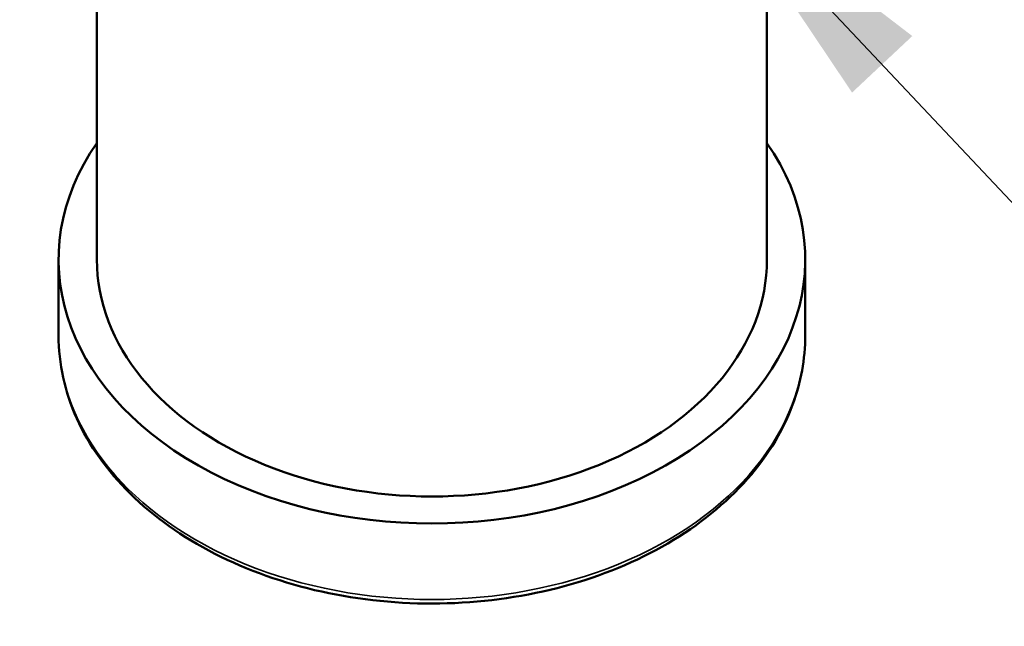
# Model space of a CAD drawing. Header units: inches. Extents: x 0 to 136, y 2 to 86.
# Tile 37 of 144: x 49.183 to 50.726, y 44.647 to 45.597. Entities that reach past the tile are written whole.
import ezdxf

# ---------------------------------------------------------------- set-up
doc = ezdxf.new("R2010")
doc.units = ezdxf.units.IN
doc.header["$LTSCALE"] = 4
doc.header["$MEASUREMENT"] = 0
for name, color, linetype, lineweight in [('Symbol (ANSI)', 7, 'Continuous', 25), ('Visible (ANSI)', 7, 'Continuous', 50), ('Visible Narrow (ANSI)', 7, 'Continuous', 35)]:
    doc.layers.add(name, color=color, linetype=linetype, lineweight=lineweight)
doc.styles.add('Note Text (ANSI)', font='tahoma.ttf')
doc.dimstyles.new('Default (ANSI)$7', dxfattribs={"dimscale": 4, "dimtxt": 0.12, "dimasz": 0.098425, "dimexe": 0.125, "dimexo": 0.0625, "dimgap": 0.031496, "dimtad": 0, "dimtih": 1, "dimtoh": 1, "dimrnd": 1e-08, "dimzin": 4, "dimdsep": 46, "dimtxsty": 'Note Text (ANSI)', "dimcen": 0.09, "dimdle": 0.393701, "dimclrd": 256, "dimclre": 256, "dimclrt": 256, "dimadec": 0, "dimazin": 1, "dimtfac": 1, "dimtofl": 0, "dimtmove": 0, "dimatfit": 3, "dimfxl": 1, "dimtolj": 1, "dimtzin": 4, "dimlwd": -1, "dimlwe": -1, "dimarcsym": 0})

msp = doc.modelspace()

# ---------------------------------------------------------------- linework, layer by layer
at = {"layer": 'Visible (ANSI)'}
for p, q in [((49.3039, 45.2214), (49.3039, 45.9462)), ((50.3539, 45.2214), (50.3539, 45.9462)), ((49.2439, 45.1024), (49.2439, 45.2214)), ((50.4139, 45.1024), (50.4139, 45.2214))]:
    msp.add_line(p, q, dxfattribs=at)
for major_axis, start_param, end_param in [((-0.585, 0), 5.826311, 9.881652), ((-0.525, 0), 0, 3.141593)]:
    msp.add_ellipse((49.8289, 45.2214), major_axis=major_axis, ratio=0.707107, start_param=start_param, end_param=end_param, dxfattribs=at)
msp.add_open_spline([(49.2439, 45.1024), (49.2439, 45.0583), (49.2536, 45.0142), (49.2915, 44.9301), (49.32, 44.8902), (49.393, 44.8183), (49.4379, 44.7864), (49.5396, 44.7344), (49.5964, 44.7142), (49.716, 44.6878), (49.7788, 44.6815), (49.9038, 44.6834), (49.9661, 44.6916), (50.0841, 44.7217), (50.1398, 44.7436), (50.2388, 44.799), (50.2821, 44.8326), (50.3515, 44.908), (50.3778, 44.9498), (50.4072, 45.0291), (50.4139, 45.0658), (50.4139, 45.1024)], degree=3, knots=[6.283185, 6.283185, 6.283185, 6.283185, 6.591928, 6.591928, 6.905881, 6.905881, 7.227121, 7.227121, 7.551137, 7.551137, 7.875473, 7.875473, 8.199754, 8.199754, 8.524095, 8.524095, 8.84795, 8.84795, 9.168403, 9.168403, 9.424778, 9.424778, 9.424778, 9.424778], dxfattribs=at)
at = {"layer": 'Visible Narrow (ANSI)'}
msp.add_ellipse((49.8289, 45.1024), major_axis=(-0.585, 0), ratio=0.707107, start_param=0, end_param=3.141593, dxfattribs=at)

# ---------------------------------------------------------------- leaders
at = {"layer": 'Symbol (ANSI)', "annotation_type": 0, "has_hookline": 1, "hookline_direction": 0, "text_width": 5.9505}
msp.add_leader([(50.265, 45.8144), (52.569, 43.3603), (52.9627, 43.3603)], dimstyle='Default (ANSI)$7', override={"dimtad": 0}, dxfattribs=at)

doc.saveas('drawing.dxf')
